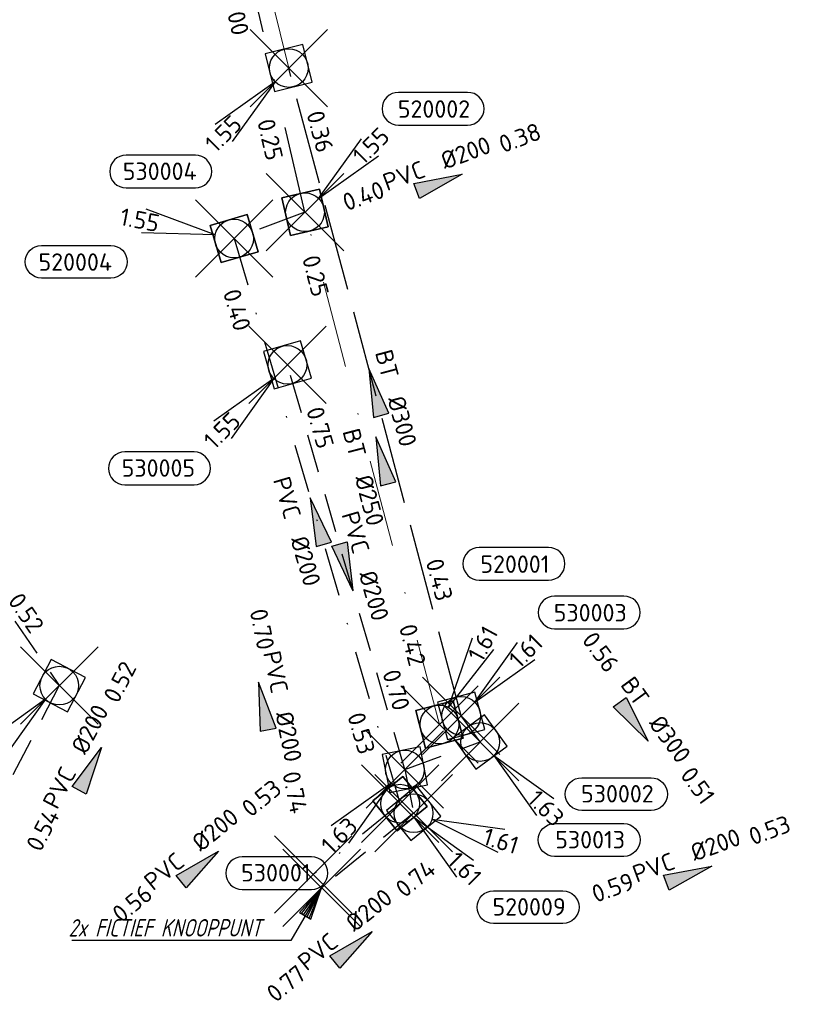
# Model space of a CAD drawing. Header units: metres. Extents: x 153343 to 157271, y 461673 to 467005.
# Tile 45 of 191: x 154464 to 154524, y 464170 to 464247. Entities that reach past the tile are written whole.
import ezdxf
from ezdxf.enums import TextEntityAlignment as Align

# ---------------------------------------------------------------- set-up
doc = ezdxf.new("R2010")
doc.units = ezdxf.units.M
doc.header["$LTSCALE"] = 0.75
doc.header["$PDMODE"] = 3
doc.header["$PDSIZE"] = 3
for name, pattern in [('RI-HWA_BETON', [11.4, 9, -2.4]), ('RI-HWA_PVC', [6.4, 4, -2.4]), ('RI-VWA_BETON', [19, 9, -5, 0, -5]), ('RI-VWA_PVC', [11, 5, -3, 0, -3])]:
    doc.linetypes.add(name, pattern=pattern)
doc.layers.get('0').update_dxf_attribs({"lineweight": 25})
doc.layers.get('defpoints').update_dxf_attribs({"lineweight": 25})
for name, color, linetype in [('B-OI-RI-AANPIJLING', 1, 'Continuous'), ('B-OI-RI-HWA_PUTNUMMER-S @ 0.75', 151, 'Continuous'), ('B-OI-RI-HWA_TRANSPORTLEIDING_BETON_300-G', 151, 'RI-HWA_BETON'), ('B-OI-RI-HWA_TRANSPORTLEIDING_PVC_200-G', 151, 'RI-HWA_PVC'), ('B-OI-RI-VWA_PUTNUMMER-S @ 0.75', 33, 'Continuous'), ('B-OI-RI-VWA_TRANSPORTLEIDING_BETON_600-G', 33, 'RI-VWA_BETON'), ('B-OI-RI-VWA_TRANSPORTLEIDING_PVC_200-G', 33, 'RI-VWA_PVC'), ('fictief knooppunt', 7, 'Continuous')]:
    doc.layers.add(name, color=color, linetype=linetype)
for name, color, linetype, lineweight in [('B-OI-RI-HWA_RIOOLPUT_INSPECTIEPUT-S', 151, 'Continuous', 25), ('B-OI-RI-HWA_STROOMRICHTING-S @ 0.75', 151, 'Continuous', 25), ('B-OI-RI-HWA_TRANSPORTLEIDING_BETON_250-G', 151, 'RI-HWA_BETON', 18), ('B-OI-RI-VWA_RIOOLPUT_INSPECTIEPUT_BETON-S', 33, 'Continuous', 25), ('B-OI-RI-VWA_STROOMRICHTING-S @ 0.75', 33, 'Continuous', 25), ('B-OI-RI-VWA_TRANSPORTLEIDING_BETON_250-G', 33, 'RI-VWA_BETON', 18), ('N-OI-RI-BIJZONDERDERHEDEN-T18', 134, 'Continuous', 18)]:
    doc.layers.add(name, color=color, linetype=linetype, lineweight=lineweight)
doc.layers.add('inspectieput', color=7, linetype='Continuous', plot=False)
doc.styles.add('NLCS-ISO', font='isocpeur.ttf')
doc.styles.add('NLCS-ISO-M750-T18_CURSIEF', font='NLCS-ISO.ttf', dxfattribs={"oblique": 15, "height": 1.35})

# ---------------------------------------------------------------- blocks, each defined once
blk = doc.blocks.new('*U66')
at = {"ltscale": 0.1}
blk.add_hatch(color=256, dxfattribs=at).paths.add_polyline_path([(2.5, 0), (-2.5, -0.83), (-2.5, 0.83)])
at = {"ltscale": 0.1, "flags": 128}
blk.add_lwpolyline([(2.5, 0), (-2.5, -0.83), (-2.5, 0.83)], close=True, dxfattribs=at)
at = {"ltscale": 0.1, "style": 'NLCS-ISO'}
for tag, p in [('BOBL', (-5.66, 0)), ('MAT', (-1, 0.5))]:
    blk.add_attdef(tag, text='', height=1.8, dxfattribs=at).set_placement(p, align=Align.BOTTOM_RIGHT)
for tag, p in [('DIA', (1, 0.5)), ('BOBR', (7.22, 0))]:
    blk.add_attdef(tag, text='', height=1.8, dxfattribs=at).set_placement(p, align=Align.BOTTOM_LEFT)
at = {"layer": 'defpoints', "ltscale": 0.1, "style": 'NLCS-ISO', "flags": 1}
blk.add_attdef('JVA', text='', height=1.8, dxfattribs=at).set_placement((0, -1), align=Align.TOP_CENTER)
blk = doc.blocks.new('*U1604')
at = {"ltscale": 0.1}
blk.add_hatch(color=256, dxfattribs=at).paths.add_polyline_path([(-2.5, 0), (2.5, -0.83), (2.5, 0.83)])
at = {"ltscale": 0.1, "flags": 128}
blk.add_lwpolyline([(-2.5, 0), (2.5, -0.83), (2.5, 0.83)], close=True, dxfattribs=at)
at = {"ltscale": 0.1, "style": 'NLCS-ISO'}
for tag, p in [('BOBL', (-10.7, 0)), ('MAT', (-1, 0.5))]:
    blk.add_attdef(tag, text='', height=1.8, dxfattribs=at).set_placement(p, align=Align.BOTTOM_RIGHT)
for tag, p in [('DIA', (1, 0.5)), ('BOBR', (9.76, 0))]:
    blk.add_attdef(tag, text='', height=1.8, dxfattribs=at).set_placement(p, align=Align.BOTTOM_LEFT)
at = {"layer": 'defpoints', "ltscale": 0.1, "style": 'NLCS-ISO', "flags": 1}
blk.add_attdef('JVA', text='', height=1.8, dxfattribs=at).set_placement((0, -1), align=Align.TOP_CENTER)
blk = doc.blocks.new('*U1338')
at = {"ltscale": 0.1}
blk.add_hatch(color=256, dxfattribs=at).paths.add_polyline_path([(-2.5, 0), (2.5, -0.83), (2.5, 0.83)])
at = {"ltscale": 0.1, "flags": 128}
blk.add_lwpolyline([(-2.5, 0), (2.5, -0.83), (2.5, 0.83)], close=True, dxfattribs=at)
at = {"ltscale": 0.1, "style": 'NLCS-ISO'}
for tag, p in [('BOBL', (-25.31, 0)), ('MAT', (-1, 0.5))]:
    blk.add_attdef(tag, text='', height=1.8, dxfattribs=at).set_placement(p, align=Align.BOTTOM_RIGHT)
for tag, p in [('DIA', (1, 0.5)), ('BOBR', (18.27, 0))]:
    blk.add_attdef(tag, text='', height=1.8, dxfattribs=at).set_placement(p, align=Align.BOTTOM_LEFT)
at = {"layer": 'defpoints', "ltscale": 0.1, "style": 'NLCS-ISO', "flags": 1}
blk.add_attdef('JVA', text='', height=1.8, dxfattribs=at).set_placement((0, -1), align=Align.TOP_CENTER)
blk = doc.blocks.new('*U80')
at = {"ltscale": 0.1}
blk.add_hatch(color=256, dxfattribs=at).paths.add_polyline_path([(-2.5, 0), (2.5, -0.83), (2.5, 0.83)])
at = {"ltscale": 0.1, "flags": 128}
blk.add_lwpolyline([(-2.5, 0), (2.5, -0.83), (2.5, 0.83)], close=True, dxfattribs=at)
at = {"ltscale": 0.1, "style": 'NLCS-ISO'}
for tag, p in [('BOBL', (-5.66, 0)), ('MAT', (-1, 0.5))]:
    blk.add_attdef(tag, text='', height=1.8, dxfattribs=at).set_placement(p, align=Align.BOTTOM_RIGHT)
for tag, p in [('DIA', (1, 0.5)), ('BOBR', (7.22, 0))]:
    blk.add_attdef(tag, text='', height=1.8, dxfattribs=at).set_placement(p, align=Align.BOTTOM_LEFT)
at = {"layer": 'defpoints', "ltscale": 0.1, "style": 'NLCS-ISO', "flags": 1}
blk.add_attdef('JVA', text='', height=1.8, dxfattribs=at).set_placement((0, -1), align=Align.TOP_CENTER)
blk = doc.blocks.new('*U1349')
at = {"ltscale": 0.1}
blk.add_hatch(color=256, dxfattribs=at).paths.add_polyline_path([(2.5, 0), (-2.5, -0.83), (-2.5, 0.83)])
at = {"ltscale": 0.1, "flags": 128}
blk.add_lwpolyline([(2.5, 0), (-2.5, -0.83), (-2.5, 0.83)], close=True, dxfattribs=at)
at = {"ltscale": 0.1, "style": 'NLCS-ISO'}
for tag, p in [('BOBL', (-12.44, 0)), ('MAT', (-1, 0.5))]:
    blk.add_attdef(tag, text='', height=1.8, dxfattribs=at).set_placement(p, align=Align.BOTTOM_RIGHT)
for tag, p in [('DIA', (1, 0.5)), ('BOBR', (11.5, 0))]:
    blk.add_attdef(tag, text='', height=1.8, dxfattribs=at).set_placement(p, align=Align.BOTTOM_LEFT)
at = {"layer": 'defpoints', "ltscale": 0.1, "style": 'NLCS-ISO', "flags": 1}
blk.add_attdef('JVA', text='', height=1.8, dxfattribs=at).set_placement((0, -1), align=Align.TOP_CENTER)
blk = doc.blocks.new('*U1205')
at = {"ltscale": 0.1}
blk.add_hatch(color=256, dxfattribs=at).paths.add_polyline_path([(-2.5, 0), (2.5, -0.83), (2.5, 0.83)])
at = {"ltscale": 0.1, "flags": 128}
blk.add_lwpolyline([(-2.5, 0), (2.5, -0.83), (2.5, 0.83)], close=True, dxfattribs=at)
at = {"ltscale": 0.1, "style": 'NLCS-ISO'}
for tag, p in [('BOBL', (-21.1, -3.24)), ('MAT', (-1, -3.74))]:
    blk.add_attdef(tag, text='', height=1.8, dxfattribs=at).set_placement(p, align=Align.BOTTOM_RIGHT)
for tag, p in [('BOBR', (20.16, -3.23)), ('DIA', (1, -3.74))]:
    blk.add_attdef(tag, text='', height=1.8, dxfattribs=at).set_placement(p, align=Align.BOTTOM_LEFT)
at = {"layer": 'defpoints', "ltscale": 0.1, "style": 'NLCS-ISO', "flags": 1}
blk.add_attdef('JVA', text='', height=1.8, dxfattribs=at).set_placement((0, -1), align=Align.TOP_CENTER)
blk = doc.blocks.new('*U1203')
at = {"ltscale": 0.1}
blk.add_hatch(color=256, dxfattribs=at).paths.add_polyline_path([(-2.5, 0), (2.5, -0.83), (2.5, 0.83)])
at = {"ltscale": 0.1, "flags": 128}
blk.add_lwpolyline([(-2.5, 0), (2.5, -0.83), (2.5, 0.83)], close=True, dxfattribs=at)
at = {"ltscale": 0.1, "style": 'NLCS-ISO'}
for tag, p in [('BOBL', (-16.36, -3.24)), ('MAT', (-1, -3.74))]:
    blk.add_attdef(tag, text='', height=1.8, dxfattribs=at).set_placement(p, align=Align.BOTTOM_RIGHT)
for tag, p in [('BOBR', (15.41, -3.24)), ('DIA', (1, -3.74))]:
    blk.add_attdef(tag, text='', height=1.8, dxfattribs=at).set_placement(p, align=Align.BOTTOM_LEFT)
at = {"layer": 'defpoints', "ltscale": 0.1, "style": 'NLCS-ISO', "flags": 1}
blk.add_attdef('JVA', text='', height=1.8, dxfattribs=at).set_placement((0, -1), align=Align.TOP_CENTER)
blk = doc.blocks.new('*U1201')
at = {"ltscale": 0.1}
blk.add_hatch(color=256, dxfattribs=at).paths.add_polyline_path([(-2.5, 0), (2.5, -0.83), (2.5, 0.83)])
at = {"ltscale": 0.1, "flags": 128}
blk.add_lwpolyline([(-2.5, 0), (2.5, -0.83), (2.5, 0.83)], close=True, dxfattribs=at)
at = {"ltscale": 0.1, "style": 'NLCS-ISO'}
for tag, p in [('BOBL', (-18.03, -3.24)), ('MAT', (-1, -3.74))]:
    blk.add_attdef(tag, text='', height=1.8, dxfattribs=at).set_placement(p, align=Align.BOTTOM_RIGHT)
for tag, p in [('BOBR', (17.09, -3.24)), ('DIA', (1, -3.74))]:
    blk.add_attdef(tag, text='', height=1.8, dxfattribs=at).set_placement(p, align=Align.BOTTOM_LEFT)
at = {"layer": 'defpoints', "ltscale": 0.1, "style": 'NLCS-ISO', "flags": 1}
blk.add_attdef('JVA', text='', height=1.8, dxfattribs=at).set_placement((0, -1), align=Align.TOP_CENTER)
blk = doc.blocks.new('B-SRI-PUT_HWA-SO')
at = {"lineweight": -3, "flags": 128}
blk.add_lwpolyline([(-2, -2), (2, -2), (2, 2), (-2, 2)], close=True, dxfattribs=at)
at = {"lineweight": -3}
blk.add_circle((0, 0), 2, dxfattribs=at)
blk = doc.blocks.new('*U883')
for q in [(-7.6, -5.83), (-5.83, -7.6)]:
    blk.add_line((-1.41, -1.41), q)
blk.add_lwpolyline([(-18.46, -1.59), (-11.31, -1.59, 1), (-11.31, 1.8), (-18.46, 1.8, 1)], format="xyb", close=True)
at = {"ltscale": 0.1, "style": 'NLCS-ISO'}
blk.add_attdef('PUTNR', text='', height=1.8, dxfattribs=at).set_placement((-14.99, 1.94), align=Align.MIDDLE_CENTER)
blk.add_attdef('PUTHGT', text='', height=1.8, rotation=45, dxfattribs=at).set_placement((-8.44, -8.48), align=Align.MIDDLE_LEFT)
blk = doc.blocks.new('*U241')
for q in [(-7.6, -5.83), (-5.83, -7.6)]:
    blk.add_line((-1.41, -1.41), q)
blk.add_lwpolyline([(-16.81, -12.39), (-9.65, -12.39, 1), (-9.65, -9.01), (-16.81, -9.01, 1)], format="xyb", close=True)
at = {"ltscale": 0.1, "style": 'NLCS-ISO'}
blk.add_attdef('PUTHGT', text='', height=1.8, rotation=45, dxfattribs=at).set_placement((-8.44, -8.48), align=Align.MIDDLE_LEFT)
blk.add_attdef('PUTNR', text='', height=1.8, dxfattribs=at).set_placement((-13.33, -8.87), align=Align.MIDDLE_CENTER)
blk = doc.blocks.new('*U246')
for q in [(5.83, 7.6), (7.6, 5.83)]:
    blk.add_line((1.41, 1.41), q)
blk.add_lwpolyline([(16.81, 12.39), (9.65, 12.39, 1), (9.65, 9.01), (16.81, 9.01, 1)], format="xyb", close=True)
at = {"ltscale": 0.1, "style": 'NLCS-ISO'}
blk.add_attdef('PUTHGT', text='', height=1.8, rotation=45, dxfattribs=at).set_placement((5.39, 5.43), align=Align.MIDDLE_LEFT)
blk.add_attdef('PUTNR', text='', height=1.8, dxfattribs=at).set_placement((13.33, 10.67), align=Align.MIDDLE_CENTER)
blk = doc.blocks.new('*U723')
for q in [(8.69, -4.04), (9.44, -1.66)]:
    blk.add_line((1.91, -0.6), q)
blk.add_lwpolyline([(21.71, -4.46), (14.56, -4.46, -1), (14.56, -1.07), (21.71, -1.07, -1)], format="xyb", close=True)
at = {"ltscale": 0.1, "style": 'NLCS-ISO'}
blk.add_attdef('PUTNR', text='', height=1.8, dxfattribs=at).set_placement((18.24, -0.93), align=Align.MIDDLE_CENTER)
blk.add_attdef('PUTHGT', text='', height=1.8, rotation=342.5564, dxfattribs=at).set_placement((7.29, -2.32), align=Align.MIDDLE_LEFT)
blk = doc.blocks.new('*U720')
for q in [(5.83, -7.6), (7.6, -5.83)]:
    blk.add_line((1.41, -1.41), q)
blk.add_lwpolyline([(17.65, -7.08), (10.49, -7.08, -1), (10.49, -3.69), (17.65, -3.69, -1)], format="xyb", close=True)
at = {"ltscale": 0.1, "style": 'NLCS-ISO'}
blk.add_attdef('PUTNR', text='', height=1.8, dxfattribs=at).set_placement((14.17, -3.55), align=Align.MIDDLE_CENTER)
blk.add_attdef('PUTHGT', text='', height=1.8, rotation=315, dxfattribs=at).set_placement((5.39, -5.43), align=Align.MIDDLE_LEFT)
blk = doc.blocks.new('*U321')
for q in [(5.83, -7.6), (7.6, -5.83)]:
    blk.add_line((1.41, -1.41), q)
blk.add_lwpolyline([(16.81, -12.39), (9.65, -12.39, -1), (9.65, -9.01), (16.81, -9.01, -1)], format="xyb", close=True)
at = {"ltscale": 0.1, "style": 'NLCS-ISO'}
blk.add_attdef('PUTHGT', text='', height=1.8, rotation=315, dxfattribs=at).set_placement((5.39, -5.43), align=Align.MIDDLE_LEFT)
blk.add_attdef('PUTNR', text='', height=1.8, dxfattribs=at).set_placement((13.33, -8.87), align=Align.MIDDLE_CENTER)
blk = doc.blocks.new('*U2289')
for q in [(-9.09, 3.04), (-9.56, 0.59)]:
    blk.add_line((-1.96, 0.38), q)
blk.add_lwpolyline([(-19.9, -0.71), (-12.74, -0.71, -1), (-12.74, -4.09), (-19.9, -4.09, -1)], format="xyb", close=True)
at = {"ltscale": 0.1, "style": 'NLCS-ISO'}
blk.add_attdef('PUTHGT', text='', height=1.8, rotation=348.9806, dxfattribs=at).set_placement((-11.74, 2.31), align=Align.MIDDLE_LEFT)
blk.add_attdef('PUTNR', text='', height=1.8, dxfattribs=at).set_placement((-16.42, -2.43), align=Align.MIDDLE_CENTER)
blk = doc.blocks.new('*U43')
for q in [(5.83, 7.6), (7.6, 5.83)]:
    blk.add_line((1.41, 1.41), q)
blk.add_lwpolyline([(16.81, 12.39), (9.65, 12.39, 1), (9.65, 9.01), (16.81, 9.01, 1)], format="xyb", close=True)
at = {"ltscale": 0.1, "style": 'NLCS-ISO'}
blk.add_attdef('PUTHGT', text='', height=1.8, rotation=45, dxfattribs=at).set_placement((5.39, 5.43), align=Align.MIDDLE_LEFT)
blk.add_attdef('PUTNR', text='', height=1.8, dxfattribs=at).set_placement((13.33, 10.67), align=Align.MIDDLE_CENTER)
blk = doc.blocks.new('*U2290')
for q in [(3.43, 8.95), (5.63, 7.76)]:
    blk.add_line((0.95, 1.76), q)
blk.add_lwpolyline([(11.28, 18.3), (4.12, 18.3, 1), (4.12, 14.91), (11.28, 14.91, 1)], format="xyb", close=True)
at = {"ltscale": 0.1, "style": 'NLCS-ISO'}
blk.add_attdef('PUTNR', text='', height=1.8, dxfattribs=at).set_placement((7.8, 16.57), align=Align.MIDDLE_CENTER)
blk.add_attdef('PUTHGT', text='', height=1.8, rotation=61.5308, dxfattribs=at).set_placement((3.62, 6.74), align=Align.MIDDLE_LEFT)
blk = doc.blocks.new('B-SRI-PUT_VWA-SO')
at = {"flags": 128}
blk.add_lwpolyline([(-2, 2), (2, 2), (2, -2), (-2, -2)], close=True, dxfattribs=at)
at = {"lineweight": -3, "flags": 128}
blk.add_lwpolyline([(2, -2), (2, 2), (-2, 2), (-2, -2)], close=True, dxfattribs=at)
at = {"lineweight": -3}
blk.add_circle((0, 0), 2, dxfattribs=at)

msp = doc.modelspace()

# ---------------------------------------------------------------- linework, layer by layer
at = {"layer": 'B-OI-RI-AANPIJLING', "transparency": 33554610, "flags": 128}
msp.add_lwpolyline([(154487.39, 464179.37), (154485.686, 464177.471), (154486.566, 464176.955), (154487.39, 464179.37), (154486.419, 464177.041), (154486.273, 464177.127), (154487.39, 464179.37), (154485.979, 464177.299), (154485.833, 464177.385), (154487.39, 464179.37), (154484.996, 464175.286), (154468.018, 464175.286)], dxfattribs=at)
at = {"layer": 'B-OI-RI-HWA_TRANSPORTLEIDING_BETON_250-G', "transparency": 33554610}
msp.add_line((154484.84, 464242.93), (154471.08, 464298.98), dxfattribs=at)
at = {"layer": 'B-OI-RI-HWA_TRANSPORTLEIDING_BETON_300-G', "transparency": 33554610}
for p, q in [((154498.21, 464192.7), (154484.84, 464242.93)), ((154499.68, 464190.68), (154498.21, 464192.7))]:
    msp.add_line(p, q, dxfattribs=at)
at = {"layer": 'B-OI-RI-HWA_TRANSPORTLEIDING_PVC_200-G', "transparency": 33554610}
for p, q in [((154450, 464219.8), (154467.06, 464195.05)), ((154493.84, 464188.54), (154484.74, 464219.92)), ((154467.06, 464195.05), (154460.92, 464183.25)), ((154493.84, 464188.54), (154499.68, 464190.68)), ((154493.84, 464188.54), (154494.52, 464185.16)), ((154494.52, 464185.16), (154487.39, 464179.37))]:
    msp.add_line(p, q, dxfattribs=at)
at = {"layer": 'B-OI-RI-VWA_TRANSPORTLEIDING_BETON_250-G', "transparency": 33554610}
msp.add_line((154496.52, 464192.04), (154486.1, 464231.75), dxfattribs=at)
at = {"layer": 'B-OI-RI-VWA_TRANSPORTLEIDING_BETON_600-G', "transparency": 33554610}
msp.add_line((154486.1, 464231.75), (154477.38, 464269.29), dxfattribs=at)
at = {"layer": 'B-OI-RI-VWA_TRANSPORTLEIDING_PVC_200-G', "transparency": 33554610}
for p, q in [((154486.1, 464231.75), (154480.61, 464229.71)), ((154480.61, 464229.71), (154493.47, 464185.9)), ((154493.47, 464185.9), (154486.73, 464180.4))]:
    msp.add_line(p, q, dxfattribs=at)
at = {"layer": 'fictief knooppunt', "color": 0, "transparency": 33554610}
for p in [(154486.73, 464180.4), (154487.39, 464179.37)]:
    msp.add_point(p, dxfattribs=at)
at = {"layer": 'inspectieput', "color": 0, "transparency": 33554610}
for p in [(154484.84, 464242.93), (154486.1, 464231.75), (154480.61, 464229.71), (154484.74, 464219.92), (154467.06, 464195.05), (154498.21, 464192.7), (154496.52, 464192.04), (154499.68, 464190.68), (154493.84, 464188.54), (154493.47, 464185.9), (154494.52, 464185.16)]:
    msp.add_point(p, dxfattribs=at)

# ---------------------------------------------------------------- block references
at = {"layer": 'B-OI-RI-HWA_PUTNUMMER-S @ 0.75', "color": 0, "transparency": 33554610}
ref = msp.add_blockref('*U241', (154484.84, 464242.93), dxfattribs=dict(at, xscale=0.75, yscale=0.75, zscale=0.75))
ref.add_attrib('PUTNR', '530004', dxfattribs={"layer": '0', "ltscale": 0.1, "height": 1.35, "style": 'NLCS-ISO'}).set_placement((154474.84, 464234.93), align=Align.MIDDLE_CENTER)
ref.add_attrib('PUTHGT', '1.55', dxfattribs={"layer": '0', "ltscale": 0.1, "height": 1.35, "rotation": 45, "style": 'NLCS-ISO'}).set_placement((154478.699, 464236.759), align=Align.MIDDLE_LEFT)
ref = msp.add_blockref('*U241', (154484.74, 464219.92), dxfattribs=dict(at, xscale=0.75, yscale=0.75, zscale=0.75))
ref.add_attrib('PUTNR', '530005', dxfattribs={"layer": '0', "ltscale": 0.1, "height": 1.35, "style": 'NLCS-ISO'}).set_placement((154474.74, 464211.92), align=Align.MIDDLE_CENTER)
ref.add_attrib('PUTHGT', '1.55', dxfattribs={"layer": '0', "ltscale": 0.1, "height": 1.35, "rotation": 45, "style": 'NLCS-ISO'}).set_placement((154478.599, 464213.749), align=Align.MIDDLE_LEFT)
at = {"layer": 'B-OI-RI-HWA_PUTNUMMER-S @ 0.75', "color": 0, "transparency": 33554610, "xscale": 0.75, "yscale": 0.75, "zscale": 0.75}
msp.add_blockref('*U246', (154498.21, 464192.7), dxfattribs=at).add_auto_attribs({'PUTNR': '530003', 'PUTHGT': '1.61'})
at = {"layer": 'B-OI-RI-HWA_PUTNUMMER-S @ 0.75', "color": 0, "transparency": 33554610}
ref = msp.add_blockref('*U883', (154467.06, 464195.05), dxfattribs=dict(at, xscale=0.75, yscale=0.75, zscale=0.75))
ref.add_attrib('PUTNR', '530417', dxfattribs={"layer": '0', "ltscale": 0.1, "height": 1.35, "style": 'NLCS-ISO'}).set_placement((154455.82, 464195.155), align=Align.MIDDLE_CENTER)
ref.add_attrib('PUTHGT', '1.88', dxfattribs={"layer": '0', "ltscale": 0.1, "height": 1.35, "rotation": 45, "style": 'NLCS-ISO'}).set_placement((154460.919, 464188.879), align=Align.MIDDLE_LEFT)
ref = msp.add_blockref('*U720', (154499.68, 464190.68), dxfattribs=dict(at, xscale=0.75, yscale=0.75, zscale=0.75))
ref.add_attrib('PUTNR', '530002', dxfattribs={"layer": '0', "ltscale": 0.1, "height": 1.35, "style": 'NLCS-ISO'}).set_placement((154510.31, 464186.666), align=Align.MIDDLE_CENTER)
ref.add_attrib('PUTHGT', '1.63', dxfattribs={"layer": '0', "ltscale": 0.1, "height": 1.35, "rotation": 315, "style": 'NLCS-ISO'}).set_placement((154503.721, 464186.609), align=Align.MIDDLE_LEFT)
ref = msp.add_blockref('*U241', (154493.84, 464188.54), dxfattribs=dict(at, xscale=0.75, yscale=0.75, zscale=0.75))
ref.add_attrib('PUTNR', '530001', dxfattribs={"layer": '0', "ltscale": 0.1, "height": 1.35, "style": 'NLCS-ISO'}).set_placement((154483.84, 464180.54), align=Align.MIDDLE_CENTER)
ref.add_attrib('PUTHGT', '1.63', dxfattribs={"layer": '0', "ltscale": 0.1, "height": 1.35, "rotation": 45, "style": 'NLCS-ISO'}).set_placement((154487.699, 464182.369), align=Align.MIDDLE_LEFT)
ref = msp.add_blockref('*U723', (154494.52, 464185.16), dxfattribs=dict(at, xscale=0.75, yscale=0.75, zscale=0.75))
ref.add_attrib('PUTNR', '530013', dxfattribs={"layer": '0', "ltscale": 0.1, "height": 1.35, "style": 'NLCS-ISO'}).set_placement((154508.198, 464183.109), align=Align.MIDDLE_CENTER)
ref.add_attrib('PUTHGT', '1.61', dxfattribs={"layer": '0', "ltscale": 0.1, "height": 1.35, "rotation": 342.55645, "style": 'NLCS-ISO'}).set_placement((154499.986, 464183.421), align=Align.MIDDLE_LEFT)
at = {"layer": 'B-OI-RI-HWA_RIOOLPUT_INSPECTIEPUT-S', "transparency": 33554610}
for p, xscale, yscale, zscale, rotation in [((154484.84, 464242.93), 0.75, 0.75, 0.75, 103.7930581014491), ((154484.74, 464219.92), 0.75, 0.75, 0.75, 286.1718221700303), ((154467.06, 464195.05), 0.75, 0.75, 0.75, 242.5102821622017), ((154498.21, 464192.7), 0.7500000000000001, 0.7500000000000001, 0.7500000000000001, 104.9051454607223), ((154499.68, 464190.68), 0.75, 0.75, 0.75, 126.0442350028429), ((154493.84, 464188.54), 0.75, 0.75, 0.75, 281.3751153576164), ((154494.52, 464185.16), 0.7500000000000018, 0.7500000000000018, 0.7500000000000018, 219.0787292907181)]:
    msp.add_blockref('B-SRI-PUT_HWA-SO', p, dxfattribs=dict(at, xscale=xscale, yscale=yscale, zscale=zscale, rotation=rotation))
at = {"layer": 'B-OI-RI-HWA_STROOMRICHTING-S @ 0.75', "color": 0, "transparency": 33554610}
for name, p, xscale, yscale, zscale, rotation, values in [('*U1338', (154491.525, 464217.815), 0.75, 0.75, 0.75, 284.9051454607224, {'MAT': 'BT', 'DIA': '%%c300', 'BOBL': '0.36', 'BOBR': '0.43'}), ('*U1349', (154489.29, 464204.23), 0.75, 0.75, 0.75, 286.1718221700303, {'MAT': 'PVC', 'DIA': '%%c200', 'BOBL': '0.75', 'BOBR': '0.70'}), ('*U80', (154482.876, 464193.479), 0.75, 0.75, 0.75, 281.3751153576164, {'MAT': 'PVC', 'DIA': '%%c200', 'BOBL': '0.70', 'BOBR': '0.74'}), ('*U66', (154511.602, 464192.257), 0.7499999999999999, 0.7499999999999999, 0.7499999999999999, 306.0442350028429, {'MAT': 'BT', 'DIA': '%%c300', 'BOBL': '0.56', 'BOBR': '0.51'}), ('*U66', (154469.462, 464188.596), 0.75, 0.75, 0.75, 62.51028216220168, {'MAT': 'PVC', 'DIA': '%%c200', 'BOBL': '0.54', 'BOBR': '0.52'}), ('*U66', (154515.865, 464180.41), 0.75, 0.75, 0.75, 20.12477162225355, {'MAT': 'PVC', 'DIA': '%%c200', 'BOBL': '0.59', 'BOBR': '0.53'}), ('*U66', (154489.864, 464174.808), 0.75, 0.75, 0.75, 39.07872929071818, {'MAT': 'PVC', 'DIA': '%%c200', 'BOBL': '0.77', 'BOBR': '0.74'})]:
    msp.add_blockref(name, p, dxfattribs=dict(at, xscale=xscale, yscale=yscale, zscale=zscale, rotation=rotation)).add_auto_attribs(values)
ref = msp.add_blockref('*U1604', (154458.53, 464207.425), dxfattribs=dict(at, xscale=0.75, yscale=0.75, zscale=0.75, rotation=304.5782210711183))
ref.add_attrib('MAT', 'PVC', dxfattribs={"layer": '0', "ltscale": 0.1, "height": 1.35, "rotation": 304.57822, "style": 'NLCS-ISO', "oblique": 360}).set_placement((154458.413, 464208.255), align=Align.BOTTOM_RIGHT)
ref.add_attrib('DIA', '%%c200', dxfattribs={"layer": '0', "ltscale": 0.1, "height": 1.35, "rotation": 304.57822, "style": 'NLCS-ISO', "oblique": 360}).set_placement((154459.264, 464207.02), align=Align.BOTTOM_LEFT)
ref.add_attrib('BOBL', '0.49', dxfattribs={"layer": '0', "ltscale": 0.1, "height": 1.35, "rotation": 304.57822, "style": 'NLCS-ISO', "oblique": 360}).set_placement((154453.975, 464214.034), align=Align.BOTTOM_RIGHT)
ref.add_attrib('BOBR', '0.52', dxfattribs={"layer": '0', "ltscale": 0.1, "height": 1.35, "rotation": 304.57822, "style": 'NLCS-ISO', "oblique": 360}).set_placement((154462.684, 464201.401), align=Align.BOTTOM_LEFT)
at = {"layer": 'B-OI-RI-VWA_PUTNUMMER-S @ 0.75', "color": 0, "transparency": 33554610, "xscale": 0.75, "yscale": 0.75, "zscale": 0.75}
for name, p, values in [('*U43', (154486.1, 464231.75), {'PUTNR': '520002', 'PUTHGT': '1.55'}), ('*U2289', (154480.61, 464229.71), {'PUTNR': '520004', 'PUTHGT': '1.55'}), ('*U2290', (154496.52, 464192.04), {'PUTNR': '520001', 'PUTHGT': '1.61'})]:
    msp.add_blockref(name, p, dxfattribs=at).add_auto_attribs(values)
at = {"layer": 'B-OI-RI-VWA_PUTNUMMER-S @ 0.75', "color": 0, "transparency": 33554610}
ref = msp.add_blockref('*U321', (154493.47, 464185.9), dxfattribs=dict(at, xscale=0.75, yscale=0.75, zscale=0.75))
ref.add_attrib('PUTNR', '520009', dxfattribs={"layer": '0', "ltscale": 0.1, "height": 1.35, "style": 'NLCS-ISO'}).set_placement((154503.47, 464177.9), align=Align.MIDDLE_CENTER)
ref.add_attrib('PUTHGT', '1.61', dxfattribs={"layer": '0', "ltscale": 0.1, "height": 1.35, "rotation": 315, "style": 'NLCS-ISO'}).set_placement((154497.511, 464181.829), align=Align.MIDDLE_LEFT)
at = {"layer": 'B-OI-RI-VWA_RIOOLPUT_INSPECTIEPUT_BETON-S', "transparency": 33554610}
for p, xscale, yscale, zscale, rotation in [((154486.1, 464231.75), 0.75, 0.75, 0.75, 103.0770759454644), ((154480.61, 464229.71), 0.75, 0.75, 0.75, 286.3590890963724), ((154496.52, 464192.04), 0.7499999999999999, 0.7499999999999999, 0.7499999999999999, 104.7030731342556), ((154493.47, 464185.9), 0.7499999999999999, 0.7499999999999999, 0.7499999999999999, 219.2152616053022)]:
    msp.add_blockref('B-SRI-PUT_VWA-SO', p, dxfattribs=dict(at, xscale=xscale, yscale=yscale, zscale=zscale, rotation=rotation))
at = {"layer": 'B-OI-RI-VWA_STROOMRICHTING-S @ 0.75', "color": 0, "transparency": 33554610, "xscale": 0.75, "yscale": 0.75, "zscale": 0.75}
for name, p, rotation, values in [('*U1203', (154481.74, 464250.52), 283.0770759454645, {'MAT': 'BT', 'DIA': '%%c600', 'BOBL': '0.08', 'BOBR': '0.25'}), ('*U66', (154496.515, 464234.052), 20.38429579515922, {'MAT': 'PVC', 'DIA': '%%c200', 'BOBL': '0.40', 'BOBR': '0.38'}), ('*U1201', (154492.072, 464212.518), 284.7030731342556, {'MAT': 'BT', 'DIA': '%%c250', 'BOBL': '0.25', 'BOBR': '0.42'}), ('*U1205', (154487.04, 464207.805), 286.3590890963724, {'MAT': 'PVC', 'DIA': '%%c200', 'BOBL': '0.40', 'BOBR': '0.53'}), ('*U66', (154477.952, 464181.038), 39.21526160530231, {'MAT': 'PVC', 'DIA': '%%c200', 'BOBL': '0.56', 'BOBR': '0.53'})]:
    msp.add_blockref(name, p, dxfattribs=dict(at, rotation=rotation)).add_auto_attribs(values)

# ---------------------------------------------------------------- texts
at = {"layer": 'N-OI-RI-BIJZONDERDERHEDEN-T18', "transparency": 33554610, "style": 'NLCS-ISO-M750-T18_CURSIEF', "oblique": 15, "width": 0.8}
msp.add_text('2x FICTIEF KNOOPPUNT', height=1.35, dxfattribs=at).set_placement((154467.775, 464175.598))

doc.saveas('drawing.dxf')
